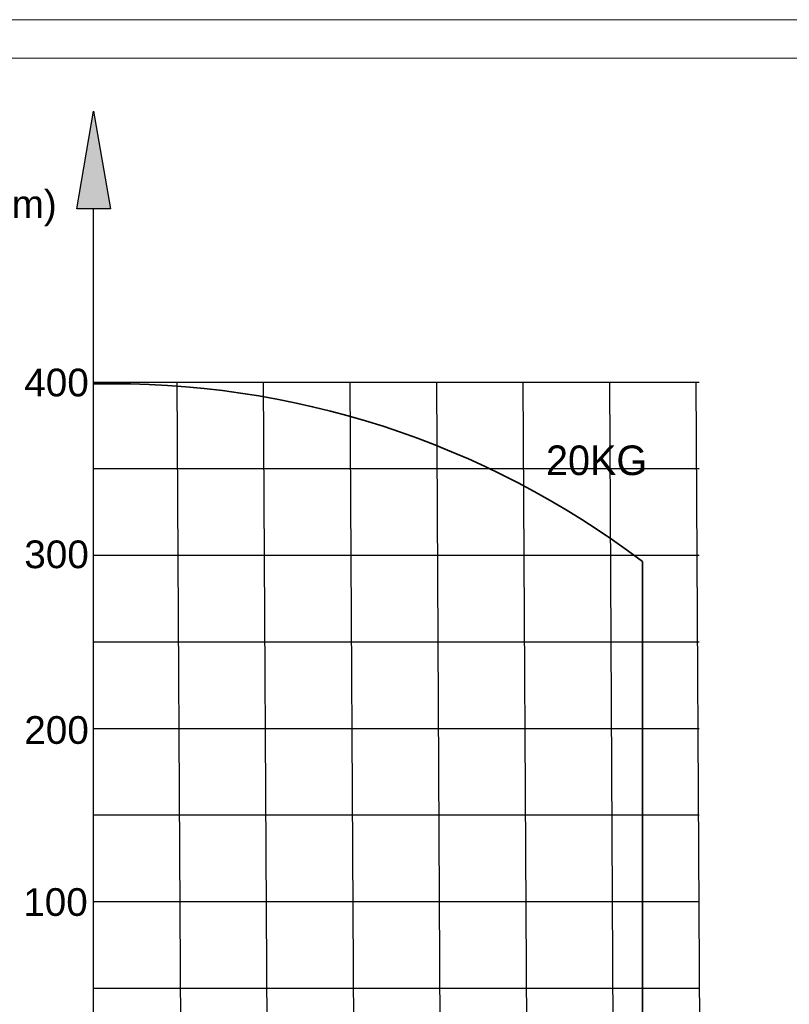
# Model space of a CAD drawing. Header units: millimetres. Extents: x -8713 to 3261, y -18743 to -8704.
# Tile 126 of 154: x 2741 to 3001, y -18530 to -18197. Entities that reach past the tile are written whole.
import ezdxf

# ---------------------------------------------------------------- set-up
doc = ezdxf.new("R2010")
doc.units = ezdxf.units.MM
doc.header["$LTSCALE"] = 10
doc.layers.get('Defpoints').update_dxf_attribs({"true_color": 0x5e5e5e})
for name, color, linetype, lineweight in [('1轮廓实线层', 7, 'Continuous', 18), ('2细线层', 4, 'Continuous', 13), ('图框层', 7, 'Continuous', 18)]:
    doc.layers.add(name, color=color, linetype=linetype, lineweight=lineweight)
doc.layers.add('剖面线层', color=7, linetype='Continuous')
doc.styles.add('SLDTEXTSTYLE0', font='txt', dxfattribs={"bigfont": 'bigfont'})

# ---------------------------------------------------------------- blocks, each defined once
blk = doc.blocks.new('ZwmFrameMain_3_A4^_^无分区图框^_^landscape')
at = {"layer": '1轮廓实线层'}
blk.add_line((267, 200), (0, 200), dxfattribs=at)
at = {"layer": '2细线层'}
blk.add_line((272, 205), (-25, 205), dxfattribs=at)
blk = doc.blocks.new('*U161')
blk.add_line((-102.375, 0), (102.375, 0))
blk = doc.blocks.new('*U162')
at = {"layer": 'Defpoints', "color": 0, "linetype": 'ByBlock', "lineweight": -2, "transparency": 16777216}
for p in [(0, 204.75), (0, 175.5), (0, 146.25), (0, 117), (0, 87.75), (0, 58.5), (0, 29.25), (0, 0)]:
    blk.add_blockref('*U161', p, dxfattribs=at)
blk = doc.blocks.new('*U163')
blk.add_line((-0.65, 117), (0.65, -117))
blk = doc.blocks.new('*U164')
at = {"layer": 'Defpoints', "color": 0, "linetype": 'ByBlock', "lineweight": -2, "transparency": 16777216}
for p in [(0, 0), (29.25, 0), (58.5, 0), (87.75, 0), (117, 0), (146.25, 0), (175.5, 0)]:
    blk.add_blockref('*U163', p, dxfattribs=at)

msp = doc.modelspace()

# ---------------------------------------------------------------- hatches: boundary and pattern name
h = msp.add_hatch(color=256)
h.dxf.hatch_style = 1
h.paths.add_polyline_path([(2760.37, -18260.97), (2771.7, -18260.97), (2766.04, -18227.97)])

# ---------------------------------------------------------------- linework, layer by layer
msp.add_line((2766.04, -18553.47), (2766.04, -18260.97))
at = {"lineweight": 35}
msp.add_line((2951.6, -18553.47), (2951.6, -18380.09), dxfattribs=at)
msp.add_lwpolyline([(2766.04, -18227.97), (2771.7, -18260.97), (2760.37, -18260.97)], close=True)
msp.add_arc((2772.7, -18616.56), 296.52, 52.891, 91.2868, dxfattribs=at)

# ---------------------------------------------------------------- block references
at = {"layer": 'Defpoints', "color": 32, "true_color": 0xcd6928}
for name, p in [('*U162', (2868.41, -18524.22)), ('*U164', (2794.8, -18436.47))]:
    msp.add_blockref(name, p, dxfattribs=at)
at = {"layer": '图框层', "xscale": 2.6, "yscale": 2.6, "zscale": 2.6}
msp.add_blockref('ZwmFrameMain_3_A4^_^无分区图框^_^landscape', (2554.21, -18730.04), dxfattribs=at)

# ---------------------------------------------------------------- texts
at = {"layer": '剖面线层', "attachment_point": 2, "style": 'SLDTEXTSTYLE0'}
for s, insert, char_height in [('{\\fArial|b0|i0|c134|p34;\\C3;Lz(mm)}', (2731.44, -18254.64), 9.36), ('{\\fArial|b0|i0|c134|p34;\\C3;400}', (2753.51, -18314.94), 9.36), ('{\\fDengXian|b0|i0|c134|p2;\\C3;20KG}', (2936.07, -18340.89), 10), ('{\\fArial|b0|i0|c134|p34;\\C3;300}', (2753.52, -18372.98), 9.36), ('{\\fArial|b0|i0|c134|p34;\\C3;200}', (2753.52, -18432.33), 9.36), ('{\\fArial|b0|i0|c134|p34;\\C3;100}', (2753.16, -18490.45), 9.36)]:
    msp.add_mtext(s, dxfattribs=dict(at, insert=insert, char_height=char_height))

doc.saveas('drawing.dxf')
